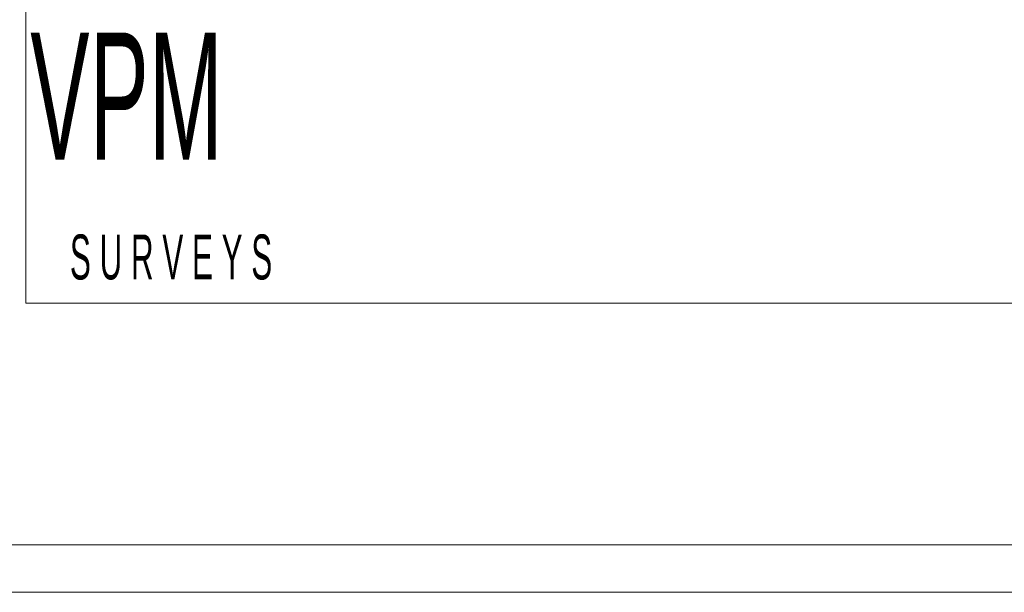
# Model space of a CAD drawing. Header units: millimetres. Extents: x -79464 to -76785, y -3788210 to -3782955.
# Tile 26 of 131: x -78341 to -78273, y -3785193 to -3785154. Entities that reach past the tile are written whole.
import ezdxf
from ezdxf.enums import TextEntityAlignment as Align

# ---------------------------------------------------------------- set-up
doc = ezdxf.new("R2010")
doc.units = ezdxf.units.MM
doc.header["$LTSCALE"] = 8
doc.header["$MEASUREMENT"] = 0
doc.layers.add('GRID', color=7, linetype='Continuous')
doc.layers.add('VPM TEMPLATE', color=7, linetype='Continuous')
doc.styles.add('Arial Narrow', font='arial.ttf', dxfattribs={"height": 1})

msp = doc.modelspace()

# ---------------------------------------------------------------- linework, layer by layer
at = {"layer": 'GRID', "color": 7, "lineweight": 9}
msp.add_line((-79463.929, -3785193.399, -0.644), (-77756.612, -3785193.399, -0.644), dxfattribs=at)
at = {"layer": 'VPM TEMPLATE', "color": 7, "lineweight": 18}
for p, q in [((-78340.807, -3785125.506), (-78340.807, -3785173.444)), ((-78340.807, -3785173.444), (-78222.948, -3785173.444))]:
    msp.add_line(p, q, dxfattribs=at)
at = {"layer": 'VPM TEMPLATE', "color": 7, "lineweight": 15}
msp.add_line((-78040.77, -3785190.115), (-79179.77, -3785190.115), dxfattribs=at)
at = {"layer": 'VPM TEMPLATE', "color": 137, "lineweight": 18}
msp.add_line((-79179.77, -3785190.115), (-78040.77, -3785190.115), dxfattribs=at)

# ---------------------------------------------------------------- texts
at = {"layer": 'VPM TEMPLATE', "color": 7, "style": 'Arial Narrow', "width": 0.5}
for s, height, p in [('VPM', 8.7784, (-78340.492, -3785166.179, 7.463)), ('S U R V E Y S', 3.09827, (-78337.755, -3785172.736, 7.549))]:
    msp.add_text(s, height=height, dxfattribs=at).set_placement(p, align=Align.BOTTOM_LEFT)

doc.saveas('drawing.dxf')
